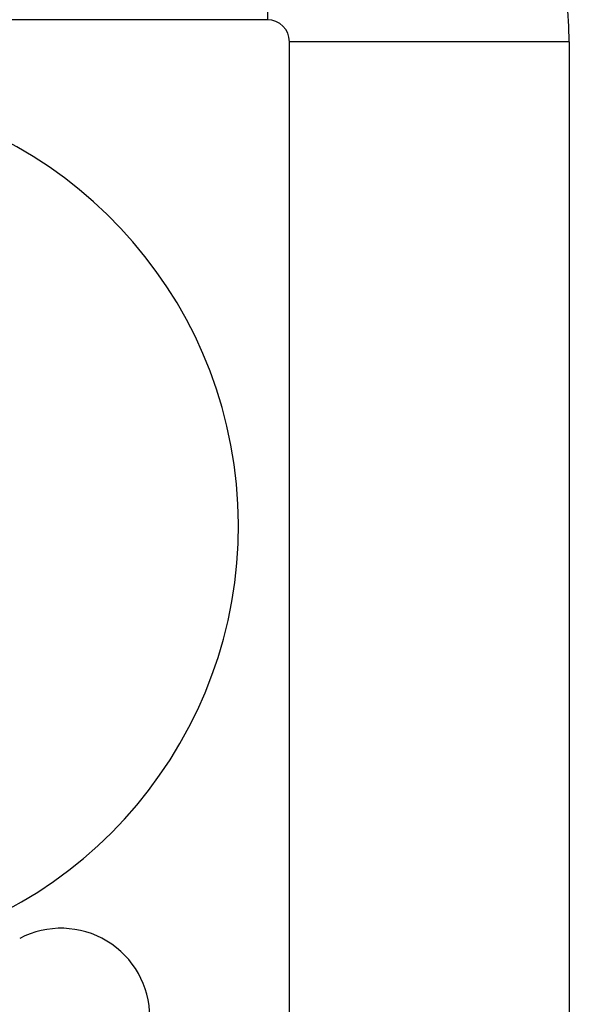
# Model space of a CAD drawing. Header units: inches. Extents: x 4 to 134, y 7 to 73.
# Tile 74 of 104: x 26.584 to 27.357, y 49.4 to 50.786. Entities that reach past the tile are written whole.
import ezdxf

# ---------------------------------------------------------------- set-up
doc = ezdxf.new("R2010")
doc.units = ezdxf.units.IN
doc.header["$MEASUREMENT"] = 0
doc.layers.add('Visible Edges(ANSI)', color=7, linetype='Continuous', lineweight=25)
doc.layers.add('Visible Tangent Edges(ANSI)', color=7, linetype='Continuous', lineweight=25)

msp = doc.modelspace()

# ---------------------------------------------------------------- linework, layer by layer
at = {"layer": 'Visible Edges(ANSI)'}
for p, q in [((26.9322, 50.786), (4.808, 50.786)), ((26.9632, 47.7073), (26.9632, 50.755)), ((27.3569, 50.755), (27.3569, 47.7073))]:
    msp.add_line(p, q, dxfattribs=at)
for centre, radius, start, end in [((26.9322, 50.755), 0.4247, 0, 90), ((26.9322, 50.755), 0.031, 0, 90), ((26.2793, 50.0734), 0.6122, 201.3992, 164.3227), ((26.6418, 49.3816), 0.125, 0, 117.6551)]:
    msp.add_arc(centre, radius, start, end, dxfattribs=at)
at = {"layer": 'Visible Tangent Edges(ANSI)'}
for p, q in [((26.9322, 51.1797), (26.9322, 50.786)), ((27.3569, 50.755), (26.9632, 50.755))]:
    msp.add_line(p, q, dxfattribs=at)

doc.saveas('drawing.dxf')
